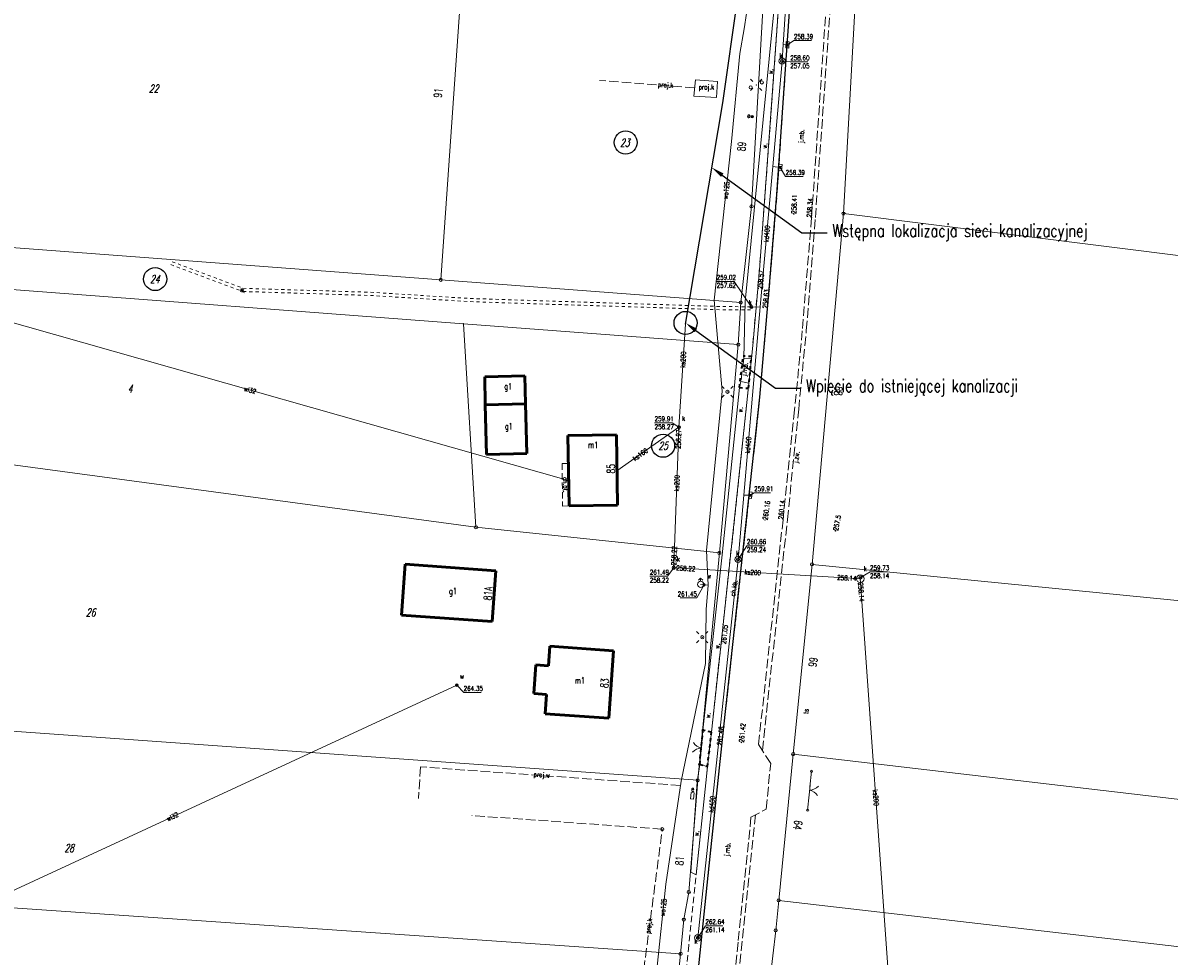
# Model space of a CAD drawing. Header units: metres. Extents: x 8389512 to 8390482, y 5507926 to 5510333.
# Tile 9 of 49: x 8389845 to 8390025, y 5508368 to 5508515. Entities that reach past the tile are written whole.
import ezdxf
from ezdxf import colors
from ezdxf.entities.mleader import LeaderData, LeaderLine
from ezdxf.enums import TextEntityAlignment as Align
from ezdxf.math import Vec2, Vec3

# ---------------------------------------------------------------- set-up
doc = ezdxf.new("R2010")
doc.units = ezdxf.units.M
doc.header["$MEASUREMENT"] = 0
for name, pattern in [('1', [0]), ('2_OTKC', [1.5, 1, -0.5]), ('2_OTKJ', [2, 1.5, -0.5]), ('2_OTKK', [0]), ('2_OTKR', [0]), ('2_OTKZ_B', [1, 0.5, -0.5]), ('2_OTWP', [0]), ('3_EGBU_A', [0]), ('4_SUKP', [0]), ('4_SUKS', [0]), ('4_SUPK', [0]), ('4_SUPP_P', [2, 1.5, -0.5]), ('4_SUUP_P', [0]), ('4_SUWP', [0])]:
    doc.linetypes.add(name, pattern=pattern)
doc.layers.get('0').update_dxf_attribs({"color": 252, "linetype": 'CONTINUOUS', "lineweight": 100})
for name, color, linetype, lineweight in [('Dzialki', 252, '1', 18), ('EADTD_T_0', 252, 'CONTINUOUS', 25), ('EGBB_E_T_0', 252, 'CONTINUOUS', 20), ('EGBB_L_0', 252, '3_EGBU_A', 50), ('Numery_dzialek', 252, 'CONTINUOUS', 13), ('OTK_E_T_0', 252, 'CONTINUOUS', 0), ('OTK_E_T_1', 252, 'CONTINUOUS', 0), ('OTK_E_T_4', 252, 'CONTINUOUS', 0), ('OTK_L_0', 252, '2_OTKJ', 18), ('OTK_L_1', 252, '2_OTKK', 25), ('OTK_L_2', 252, '2_OTKC', 18), ('OTK_L_5', 252, 'CONTINUOUS', 18), ('OTK_L_8', 252, 'CONTINUOUS', 35), ('OTO_L_1', 252, 'CONTINUOUS', 18), ('OTR_T_0', 252, 'CONTINUOUS', 18), ('OTW_E_T_2', 252, 'CONTINUOUS', 0), ('OTW_L_3', 252, 'CONTINUOUS', 18), ('Oz działek', 3, 'CONTINUOUS', 25), ('P_SUK_E_T_4', 252, 'CONTINUOUS', 0), ('P_SUK_L_3', 252, '4_SUUP_P', 18), ('P_SUK_T_3', 252, 'CONTINUOUS', 18), ('P_SUKP_E_T_0', 252, 'CONTINUOUS', 0), ('P_SUKP_L_0', 252, '4_SUPP_P', 18), ('P_SUWP_E_T_0', 252, 'CONTINUOUS', 0), ('P_SUWP_L_0', 252, '4_SUPP_P', 18), ('PROJEKTOWANA KANALIZACJA', 1, 'CONTINUOUS', 25), ('Punkty', 252, 'CONTINUOUS', 9), ('SUE_E_T_1', 252, 'CONTINUOUS', 0), ('SUE_E_T_3', 252, 'CONTINUOUS', 0), ('SUE_T_3', 252, 'CONTINUOUS', 18), ('SUE_T_4', 252, 'CONTINUOUS', 18), ('SUE_T_6', 252, 'CONTINUOUS', 18), ('SUK_E_T_4', 252, 'CONTINUOUS', 0), ('SUK_T_1', 252, 'CONTINUOUS', 18), ('SUK_T_3', 252, 'CONTINUOUS', 18), ('SUP_E_T_1', 7, 'CONTINUOUS', 0), ('SUP_L_1', 252, '4_SUPK', 18), ('SUP_T_4', 7, 'CONTINUOUS', 18), ('SUTP_E_T_0', 252, 'CONTINUOUS', 0), ('SUTR_T_0', 252, 'CONTINUOUS', 18), ('SUW_E_T_2', 5, 'CONTINUOUS', 0), ('SUW_T_2', 5, 'CONTINUOUS', 18), ('SUW_T_5', 252, 'CONTINUOUS', 18), ('SUWP_E_T_0', 5, 'CONTINUOUS', 0), ('SUWP_L_0', 5, '4_SUWP', 18), ('SUWR_T_0', 5, 'CONTINUOUS', 18)]:
    doc.layers.add(name, color=color, linetype=linetype, lineweight=lineweight)
for name, color, linetype, lineweight, true_color in [('SUK_L_5', 7, '4_SUKS', 18, 0x803300), ('SUKP_E_T_0', 7, 'CONTINUOUS', 0, 0x803300), ('SUKP_L_0', 7, '4_SUKP', 18, 0x803300), ('SUKR_T_0', 7, 'CONTINUOUS', 18, 0x803300)]:
    doc.layers.add(name, color=color, linetype=linetype, lineweight=lineweight, true_color=true_color)
doc.styles.get("Standard").update_dxf_attribs({"font": 'Simplex.SHX', "width": 0.75})

# ---------------------------------------------------------------- blocks, each defined once
blk = doc.blocks.new('GRT')
at = {"linetype": 'Continuous'}
blk.add_circle((0, 0), 0.25, dxfattribs=at)
blk = doc.blocks.new('GRO')
at = {"linetype": 'Continuous'}
blk.add_circle((0, 0), 0.045, dxfattribs=at)
blk = doc.blocks.new('2_OTRS')
at = {"linetype": 'Continuous'}
blk.add_circle((0, 0), 0.045, dxfattribs=at)
blk = doc.blocks.new('4_SUKS')
at = {"linetype": 'Continuous'}
blk.add_circle((0, 0), 0.25, dxfattribs=at)
blk = doc.blocks.new('4_SUEO_W')
at = {"linetype": 'Continuous'}
for p, q in [((-0.53035, 0.53035), (-0.8839, 0.8839)), ((0.53035, 0.53035), (0.8839, 0.8839)), ((-0.53035, -0.53035), (-0.8839, -0.8839)), ((0.53035, -0.53035), (0.8839, -0.8839))]:
    blk.add_line(p, q, dxfattribs=at)
blk.add_circle((0, 0), 0.025, dxfattribs=at)
blk = doc.blocks.new('4_SUPP')
at = {"linetype": 'Continuous'}
blk.add_circle((0, 0), 0.25, dxfattribs=at)
blk = doc.blocks.new('4_SUEU')
at = {"linetype": 'Continuous'}
for radius in [0.2, 0.175, 0.15, 0.125, 0.1, 0.075, 0.05, 0.025, 0.00715]:
    blk.add_circle((0, 0), radius, dxfattribs=at)
blk = doc.blocks.new('4_SUES')
at = {"linetype": 'Continuous'}
for p, q in [((0.5, 0.25), (-0.5, 0.25)), ((-0.5, 0.25), (-0.5, -0.25)), ((0.5, -0.25), (0.5, 0.25)), ((-0.5, -0.25), (0.5, -0.25))]:
    blk.add_line(p, q, dxfattribs=at)
blk = doc.blocks.new('4_SUKK')
at = {"linetype": 'Continuous'}
for p, q in [((-0.5, -0.25), (-0.5, 0.25)), ((-0.5, 0.25), (0.5, 0.25)), ((-0.175, 0.25), (-0.175, -0.25)), ((0.175, 0.25), (0.175, -0.25)), ((0.5, 0.25), (0.5, -0.25)), ((0.5, -0.25), (-0.5, -0.25))]:
    blk.add_line(p, q, dxfattribs=at)
blk = doc.blocks.new('4_SUPS')
at = {"linetype": 'Continuous'}
blk.add_circle((0, 0), 0.0625, dxfattribs=at)
blk = doc.blocks.new('4_SUPW')
at = {"linetype": 'Continuous'}
blk.add_circle((0, 0), 0.25, dxfattribs=at)
blk = doc.blocks.new('4_SUWH')
at = {"linetype": 'Continuous'}
for p, q in [((0, 1), (-0.35355, 0.64645)), ((0, 1), (0.35355, 0.64645)), ((0, 0.5), (0, 1))]:
    blk.add_line(p, q, dxfattribs=at)
blk.add_circle((0, 0), 0.5, dxfattribs=at)
blk = doc.blocks.new('4_SUWW')
at = {"linetype": 'Continuous'}
for radius in [0.2, 0.175, 0.15, 0.125, 0.1, 0.075, 0.05, 0.025, 0.00715]:
    blk.add_circle((0, 0), radius, dxfattribs=at)

msp = doc.modelspace()

# ---------------------------------------------------------------- linework, layer by layer
at = {"layer": 'Dzialki'}
for p, q in [((8389977.22, 5508543.6), (8389974.01, 5508485.07)), ((8389910.68, 5508474.66), (8389914.36, 5508526.71)), ((8389959.55, 5508486.21), (8389961.47, 5508520.11)), ((8389914.24, 5508467.76), (8389657.3, 5508487.29)), ((8389957.84, 5508471.1), (8389959.55, 5508486.21)), ((8389974.01, 5508485.07), (8389969.06, 5508429.93)), ((8389974.01, 5508485.07), (8390063.62, 5508473.84)), ((8389803.31, 5508482.76), (8389910.68, 5508474.66)), ((8389910.68, 5508474.66), (8389957.84, 5508471.1)), ((8389957.47, 5508464.48), (8389957.84, 5508471.1)), ((8389916.22, 5508435.76), (8389914.24, 5508467.76)), ((8389957.47, 5508464.48), (8389914.24, 5508467.76)), ((8389954.49, 5508431.74), (8389957.47, 5508464.48)), ((8389838.08, 5508446.29), (8389916.22, 5508435.76)), ((8389916.22, 5508435.76), (8389954.49, 5508431.74)), ((8389951.08, 5508395.99), (8389954.49, 5508431.74)), ((8389969.06, 5508429.93), (8389966.1, 5508400.11)), ((8389969.06, 5508429.93), (8390082.05, 5508418.78)), ((8389806.68, 5508406.31), (8389951.08, 5508395.99)), ((8389966.1, 5508400.11), (8389963.82, 5508377.12)), ((8389966.1, 5508400.11), (8390092.58, 5508385.26)), ((8389949.68, 5508378.42), (8389951.08, 5508395.99)), ((8389948.9, 5508374.09), (8389949.68, 5508378.42)), ((8389822, 5508377.43), (8389948.39, 5508368.72)), ((8389963.82, 5508377.12), (8389963.35, 5508372.4)), ((8389963.82, 5508377.12), (8390100.88, 5508361.26)), ((8389948.39, 5508368.72), (8389948.9, 5508374.09)), ((8389963.35, 5508372.4), (8389961.45, 5508356.25)), ((8389946.09, 5508344.56), (8389948.39, 5508368.72))]:
    msp.add_line(p, q, dxfattribs=at)
at = {"layer": 'EGBB_L_0', "linetype": '3_EGBU_A'}
for p, q in [((8389917.59, 5508459.43), (8389923.92, 5508459.57)), ((8389917.69, 5508455.03), (8389917.59, 5508459.43)), ((8389924.02, 5508455.17), (8389923.92, 5508459.57)), ((8389917.69, 5508455.03), (8389924.02, 5508455.17)), ((8389917.87, 5508447.22), (8389917.69, 5508455.03)), ((8389924.2, 5508447.37), (8389924.02, 5508455.17)), ((8389930.68, 5508450.21), (8389938.3, 5508450.32)), ((8389930.85, 5508439.11), (8389930.68, 5508450.21)), ((8389938.47, 5508439.22), (8389938.3, 5508450.32)), ((8389917.87, 5508447.22), (8389924.2, 5508447.37)), ((8389930.85, 5508439.11), (8389938.47, 5508439.22)), ((8389904.5, 5508421.97), (8389905.08, 5508429.95)), ((8389919.33, 5508428.91), (8389905.08, 5508429.95)), ((8389918.75, 5508420.94), (8389919.33, 5508428.91)), ((8389918.75, 5508420.94), (8389904.5, 5508421.97)), ((8389927.63, 5508414), (8389927.84, 5508417.05)), ((8389937.83, 5508416.35), (8389927.84, 5508417.05)), ((8389937.09, 5508405.74), (8389937.83, 5508416.35)), ((8389925.31, 5508409.61), (8389925.63, 5508414.15)), ((8389927.63, 5508414), (8389925.63, 5508414.15)), ((8389927.3, 5508409.46), (8389925.31, 5508409.61)), ((8389927.1, 5508406.45), (8389927.3, 5508409.46)), ((8389937.09, 5508405.74), (8389927.1, 5508406.45))]:
    msp.add_line(p, q, dxfattribs=at)
at = {"layer": 'OTK_L_0', "linetype": '2_OTKJ'}
for p, q in [((8389966.13, 5508525.99), (8389964.62, 5508504.03)), ((8389971.46, 5508520.02), (8389968.98, 5508484.44)), ((8389969.59, 5508484.44), (8389972.1, 5508519.98)), ((8389964.62, 5508504.03), (8389963.55, 5508488.1)), ((8389963.55, 5508488.1), (8389962.32, 5508473.12)), ((8389968.98, 5508484.44), (8389967.53, 5508466.65)), ((8389968.16, 5508466.7), (8389969.59, 5508484.44)), ((8389962.32, 5508473.12), (8389960.84, 5508456.21)), ((8389967.53, 5508466.65), (8389966.32, 5508454.21)), ((8389966.96, 5508454.31), (8389968.16, 5508466.7)), ((8389958.36, 5508462.36), (8389957.87, 5508458.68)), ((8389959.53, 5508462.3), (8389958.36, 5508462.36)), ((8389959.14, 5508458.42), (8389959.53, 5508462.3)), ((8389957.87, 5508458.68), (8389959.14, 5508458.42)), ((8389960.84, 5508456.21), (8389959.35, 5508442.28)), ((8389966.32, 5508454.21), (8389964.5, 5508436.96)), ((8389965.19, 5508436.98), (8389966.96, 5508454.31)), ((8389959.35, 5508442.28), (8389955.19, 5508404.41)), ((8389964.5, 5508436.96), (8389960.65, 5508401.64)), ((8389961.25, 5508400.69), (8389965.19, 5508436.98)), ((8389955.19, 5508404.41), (8389952.89, 5508382.54)), ((8389962.56, 5508398.63), (8389960.65, 5508401.64)), ((8389960.65, 5508401.64), (8389961.25, 5508400.69)), ((8389961.84, 5508391.47), (8389962.56, 5508398.63)), ((8389957.31, 5508363.23), (8389960.19, 5508390.57)), ((8389959.46, 5508390.18), (8389961.84, 5508391.47)), ((8389960.19, 5508390.57), (8389959.46, 5508390.18)), ((8389959.46, 5508390.18), (8389957.43, 5508370.54)), ((8389952.89, 5508382.54), (8389949.15, 5508346.66)), ((8389957.43, 5508370.54), (8389956.67, 5508363.26))]:
    msp.add_line(p, q, dxfattribs=at)
at = {"layer": 'OTK_L_1', "linetype": '2_OTKK'}
for p, q in [((8389964.62, 5508504.03), (8389966.13, 5508525.99)), ((8389963.55, 5508488.1), (8389964.62, 5508504.03)), ((8389962.32, 5508473.12), (8389963.55, 5508488.1)), ((8389960.84, 5508456.21), (8389962.32, 5508473.12)), ((8389959.35, 5508442.28), (8389960.84, 5508456.21)), ((8389955.19, 5508404.41), (8389959.35, 5508442.28)), ((8389952.89, 5508382.54), (8389955.19, 5508404.41)), ((8389949.15, 5508346.66), (8389952.89, 5508382.54))]:
    msp.add_line(p, q, dxfattribs=at)
at = {"layer": 'OTK_L_2', "linetype": '2_OTKC'}
for p, q in [((8389964.62, 5508504.03), (8389966.13, 5508525.99)), ((8389963.93, 5508519.63), (8389962.29, 5508496.4)), ((8389963.55, 5508488.1), (8389964.62, 5508504.03)), ((8389962.29, 5508496.4), (8389960.78, 5508476.21)), ((8389962.32, 5508473.12), (8389963.55, 5508488.1)), ((8389960.78, 5508476.21), (8389959.74, 5508464.36)), ((8389960.84, 5508456.21), (8389962.32, 5508473.12)), ((8389959.74, 5508464.36), (8389959.53, 5508462.3)), ((8389959.53, 5508462.3), (8389959.14, 5508458.42)), ((8389959.14, 5508458.42), (8389958.93, 5508456.35)), ((8389958.93, 5508456.35), (8389955.08, 5508420.46)), ((8389959.35, 5508442.28), (8389960.84, 5508456.21)), ((8389930.75, 5508445.81), (8389929.75, 5508445.79)), ((8389929.75, 5508445.79), (8389929.85, 5508439.09)), ((8389930.85, 5508439.11), (8389930.75, 5508445.81)), ((8389955.19, 5508404.41), (8389959.35, 5508442.28)), ((8389929.85, 5508439.09), (8389930.85, 5508439.11)), ((8389955.08, 5508420.46), (8389952.36, 5508395.59)), ((8389952.89, 5508382.54), (8389955.19, 5508404.41)), ((8389952.36, 5508395.59), (8389949.68, 5508370.01)), ((8389949.15, 5508346.66), (8389952.89, 5508382.54)), ((8389949.68, 5508370.01), (8389948.81, 5508361.7))]:
    msp.add_line(p, q, dxfattribs=at)
at = {"layer": 'OTK_L_5', "linetype": '2_OTKR'}
for p, q in [((8389958.54, 5508471.27), (8389963.35, 5508519.91)), ((8389962.29, 5508496.4), (8389963.93, 5508519.63)), ((8389960.78, 5508476.21), (8389962.29, 5508496.4)), ((8389959.74, 5508464.36), (8389960.78, 5508476.21)), ((8389958.54, 5508471.27), (8389958.36, 5508462.36)), ((8389959.53, 5508462.3), (8389959.74, 5508464.36)), ((8389958.36, 5508462.36), (8389959.53, 5508462.3)), ((8389957.64, 5508457.74), (8389954.95, 5508431.45)), ((8389957.87, 5508458.68), (8389957.64, 5508457.74)), ((8389959.14, 5508458.42), (8389957.87, 5508458.68)), ((8389958.93, 5508456.35), (8389959.14, 5508458.42)), ((8389955.08, 5508420.46), (8389958.93, 5508456.35)), ((8389954.95, 5508431.45), (8389951.91, 5508403.87)), ((8389953.23, 5508403.55), (8389955.08, 5508420.46)), ((8389951.91, 5508403.87), (8389951.4, 5508398.5)), ((8389952.64, 5508398.16), (8389953.23, 5508403.55)), ((8389951.4, 5508398.5), (8389951, 5508395.73)), ((8389951.4, 5508398.5), (8389952.64, 5508398.16)), ((8389952.36, 5508395.59), (8389952.64, 5508398.16)), ((8389950.01, 5508381.57), (8389951, 5508395.73)), ((8389950.84, 5508381.12), (8389952.36, 5508395.59)), ((8389950.01, 5508381.57), (8389950.84, 5508381.12))]:
    msp.add_line(p, q, dxfattribs=at)
at = {"layer": 'OTK_L_8', "linetype": '2_OTKZ_B'}
for p, q in [((8389957.64, 5508457.74), (8389958.25, 5508462.65)), ((8389959.56, 5508462.61), (8389958.25, 5508462.65)), ((8389959.06, 5508457.61), (8389959.56, 5508462.61)), ((8389957.64, 5508457.74), (8389959.06, 5508457.61)), ((8389951.4, 5508398.5), (8389951.91, 5508403.87)), ((8389953.23, 5508403.55), (8389951.91, 5508403.87)), ((8389952.64, 5508398.16), (8389953.23, 5508403.55)), ((8389951.4, 5508398.5), (8389952.64, 5508398.16))]:
    msp.add_line(p, q, dxfattribs=at)
at = {"layer": 'OTO_L_1'}
for p, q in [((8389951.71, 5508401.81), (8389951.91, 5508403.87)), ((8389951.57, 5508400.32), (8389951.71, 5508401.81)), ((8389951.4, 5508398.5), (8389951.59, 5508400.56)), ((8389968.98, 5508397.39), (8389968.73, 5508394.96)), ((8389968.76, 5508395.21), (8389968.61, 5508393.72)), ((8389968.61, 5508393.72), (8389968.36, 5508391.29))]:
    msp.add_line(p, q, dxfattribs=at)
for centre in [(8389951.91, 5508403.87), (8389951.4, 5508398.5), (8389968.98, 5508397.39), (8389968.36, 5508391.29)]:
    msp.add_circle(centre, 0.17, dxfattribs=at)
for centre, start, end in [((8389952.1, 5508403.01), 212.558, 256.6323), ((8389951.73, 5508399.06), 92.5212, 136.5956), ((8389968.61, 5508396.46), 272.1409, 316.2152), ((8389968.21, 5508392.52), 32.1776, 76.252)]:
    msp.add_arc(centre, 2, start, end, dxfattribs=at)
at = {"layer": 'OTW_L_3', "linetype": '2_OTWP'}
for p, q in [((8389868.26, 5508477.05), (8389868.73, 5508476.87)), ((8389868.44, 5508477.51), (8389868.91, 5508477.34)), ((8389869.37, 5508477.16), (8389869.84, 5508476.99)), ((8389869.2, 5508476.69), (8389869.67, 5508476.52)), ((8389870.13, 5508476.34), (8389870.6, 5508476.17)), ((8389870.31, 5508476.81), (8389870.78, 5508476.64)), ((8389871.07, 5508475.99), (8389871.54, 5508475.82)), ((8389871.24, 5508476.46), (8389871.71, 5508476.29)), ((8389872.01, 5508475.64), (8389872.47, 5508475.47)), ((8389872.18, 5508476.11), (8389872.65, 5508475.94)), ((8389872.94, 5508475.29), (8389873.41, 5508475.12)), ((8389873.12, 5508475.76), (8389873.58, 5508475.59)), ((8389874.05, 5508475.41), (8389874.52, 5508475.24)), ((8389873.88, 5508474.94), (8389874.34, 5508474.77)), ((8389874.81, 5508474.59), (8389875.28, 5508474.42)), ((8389874.99, 5508475.06), (8389875.45, 5508474.89)), ((8389875.75, 5508474.24), (8389876.22, 5508474.07)), ((8389875.92, 5508474.71), (8389876.39, 5508474.54)), ((8389876.68, 5508473.89), (8389877.15, 5508473.72)), ((8389876.86, 5508474.36), (8389877.33, 5508474.19)), ((8389877.62, 5508473.54), (8389878.09, 5508473.37)), ((8389877.79, 5508474.01), (8389878.26, 5508473.84)), ((8389878.73, 5508473.66), (8389879.2, 5508473.49)), ((8389878.55, 5508473.19), (8389879.02, 5508473.02)), ((8389879.57, 5508472.83), (8389880.07, 5508472.81)), ((8389879.58, 5508473.33), (8389880.09, 5508473.31)), ((8389880.57, 5508472.8), (8389881.07, 5508472.78)), ((8389880.59, 5508473.3), (8389881.09, 5508473.28)), ((8389881.57, 5508472.77), (8389882.08, 5508472.75)), ((8389881.59, 5508473.27), (8389882.09, 5508473.25)), ((8389882.58, 5508472.74), (8389883.08, 5508472.72)), ((8389882.59, 5508473.23), (8389883.09, 5508473.22)), ((8389883.58, 5508472.7), (8389884.08, 5508472.69)), ((8389883.6, 5508473.2), (8389884.1, 5508473.19)), ((8389884.58, 5508472.67), (8389885.08, 5508472.66)), ((8389884.6, 5508473.17), (8389885.1, 5508473.16)), ((8389885.59, 5508472.64), (8389886.09, 5508472.63)), ((8389885.6, 5508473.14), (8389886.1, 5508473.13)), ((8389886.59, 5508472.61), (8389887.09, 5508472.6)), ((8389886.6, 5508473.11), (8389887.11, 5508473.1)), ((8389887.59, 5508472.58), (8389888.09, 5508472.56)), ((8389887.61, 5508473.08), (8389888.11, 5508473.06)), ((8389888.59, 5508472.55), (8389889.09, 5508472.53)), ((8389888.61, 5508473.05), (8389889.11, 5508473.03)), ((8389889.6, 5508472.52), (8389890.1, 5508472.5)), ((8389889.61, 5508473.02), (8389890.11, 5508473)), ((8389890.6, 5508472.49), (8389891.1, 5508472.47)), ((8389890.61, 5508472.99), (8389891.12, 5508472.97)), ((8389891.6, 5508472.46), (8389892.1, 5508472.44)), ((8389891.62, 5508472.96), (8389892.12, 5508472.94)), ((8389892.6, 5508472.42), (8389893.11, 5508472.41)), ((8389892.62, 5508472.92), (8389893.12, 5508472.91)), ((8389893.61, 5508472.39), (8389894.11, 5508472.38)), ((8389893.62, 5508472.89), (8389894.12, 5508472.88)), ((8389894.61, 5508472.36), (8389895.11, 5508472.35)), ((8389894.63, 5508472.86), (8389895.13, 5508472.85)), ((8389895.61, 5508472.33), (8389896.11, 5508472.32)), ((8389895.63, 5508472.83), (8389896.13, 5508472.82)), ((8389896.62, 5508472.3), (8389897.12, 5508472.28)), ((8389896.63, 5508472.8), (8389897.13, 5508472.78)), ((8389897.62, 5508472.27), (8389898.12, 5508472.25)), ((8389897.63, 5508472.77), (8389898.13, 5508472.75)), ((8389898.62, 5508472.24), (8389899.12, 5508472.22)), ((8389898.64, 5508472.74), (8389899.14, 5508472.72)), ((8389899.62, 5508472.21), (8389900.11, 5508472.18)), ((8389899.65, 5508472.71), (8389900.14, 5508472.68)), ((8389900.6, 5508472.15), (8389901.09, 5508472.12)), ((8389900.63, 5508472.65), (8389901.12, 5508472.61)), ((8389901.58, 5508472.08), (8389902.07, 5508472.05)), ((8389901.61, 5508472.58), (8389902.1, 5508472.55)), ((8389902.56, 5508472.02), (8389903.05, 5508471.99)), ((8389902.59, 5508472.52), (8389903.08, 5508472.49)), ((8389903.54, 5508471.96), (8389904.03, 5508471.93)), ((8389903.57, 5508472.46), (8389904.06, 5508472.43)), ((8389904.52, 5508471.9), (8389905.01, 5508471.87)), ((8389904.55, 5508472.4), (8389905.04, 5508472.37)), ((8389905.5, 5508471.84), (8389905.99, 5508471.81)), ((8389905.53, 5508472.34), (8389906.02, 5508472.31)), ((8389906.48, 5508471.78), (8389906.97, 5508471.75)), ((8389906.51, 5508472.28), (8389907, 5508472.25)), ((8389907.46, 5508471.72), (8389907.95, 5508471.69)), ((8389907.49, 5508472.22), (8389907.98, 5508472.18)), ((8389908.44, 5508471.66), (8389908.93, 5508471.62)), ((8389908.47, 5508472.15), (8389908.96, 5508472.12)), ((8389909.45, 5508472.09), (8389909.94, 5508472.06)), ((8389910.43, 5508472.03), (8389910.92, 5508472)), ((8389911.41, 5508471.97), (8389911.9, 5508471.94)), ((8389912.39, 5508471.91), (8389912.88, 5508471.88)), ((8389913.37, 5508471.85), (8389913.86, 5508471.82)), ((8389914.35, 5508471.79), (8389914.84, 5508471.76)), ((8389915.32, 5508471.73), (8389915.82, 5508471.71)), ((8389916.32, 5508471.69), (8389916.81, 5508471.68)), ((8389917.31, 5508471.66), (8389917.81, 5508471.65)), ((8389918.3, 5508471.63), (8389918.8, 5508471.61)), ((8389919.3, 5508471.6), (8389919.79, 5508471.58)), ((8389909.42, 5508471.59), (8389909.91, 5508471.56)), ((8389910.4, 5508471.53), (8389910.89, 5508471.5)), ((8389911.38, 5508471.47), (8389911.87, 5508471.44)), ((8389912.36, 5508471.41), (8389912.85, 5508471.38)), ((8389913.34, 5508471.35), (8389913.83, 5508471.32)), ((8389914.32, 5508471.29), (8389914.81, 5508471.26)), ((8389915.31, 5508471.23), (8389915.81, 5508471.21)), ((8389916.3, 5508471.19), (8389916.8, 5508471.18)), ((8389917.29, 5508471.16), (8389917.79, 5508471.15)), ((8389918.29, 5508471.13), (8389918.78, 5508471.11)), ((8389919.28, 5508471.1), (8389919.78, 5508471.08)), ((8389920.27, 5508471.07), (8389920.77, 5508471.05)), ((8389920.29, 5508471.57), (8389920.79, 5508471.55)), ((8389921.27, 5508471.04), (8389921.76, 5508471.02)), ((8389921.28, 5508471.54), (8389921.78, 5508471.52)), ((8389922.26, 5508471), (8389922.76, 5508470.99)), ((8389922.28, 5508471.5), (8389922.77, 5508471.49)), ((8389923.25, 5508470.97), (8389923.75, 5508470.96)), ((8389923.27, 5508471.47), (8389923.76, 5508471.46)), ((8389924.25, 5508470.94), (8389924.74, 5508470.92)), ((8389924.26, 5508471.44), (8389924.76, 5508471.42)), ((8389925.24, 5508470.91), (8389925.73, 5508470.89)), ((8389925.25, 5508471.41), (8389925.75, 5508471.39)), ((8389926.23, 5508470.88), (8389926.73, 5508470.86)), ((8389926.25, 5508471.38), (8389926.74, 5508471.36)), ((8389927.22, 5508470.85), (8389927.72, 5508470.83)), ((8389927.24, 5508471.34), (8389927.74, 5508471.33)), ((8389928.22, 5508470.81), (8389928.71, 5508470.8)), ((8389928.23, 5508471.31), (8389928.73, 5508471.3)), ((8389929.21, 5508470.78), (8389929.71, 5508470.77)), ((8389929.23, 5508471.28), (8389929.72, 5508471.27)), ((8389930.2, 5508470.75), (8389930.7, 5508470.73)), ((8389930.22, 5508471.25), (8389930.72, 5508471.23)), ((8389931.2, 5508470.72), (8389931.69, 5508470.7)), ((8389931.21, 5508471.22), (8389931.71, 5508471.2)), ((8389932.19, 5508470.69), (8389932.69, 5508470.67)), ((8389932.2, 5508471.19), (8389932.7, 5508471.17)), ((8389933.18, 5508470.66), (8389933.68, 5508470.64)), ((8389933.2, 5508471.15), (8389933.69, 5508471.14)), ((8389934.17, 5508470.62), (8389934.67, 5508470.61)), ((8389934.19, 5508471.12), (8389934.69, 5508471.11)), ((8389935.17, 5508470.59), (8389935.66, 5508470.58)), ((8389935.18, 5508471.09), (8389935.68, 5508471.08)), ((8389936.16, 5508470.56), (8389936.66, 5508470.54)), ((8389936.18, 5508471.06), (8389936.67, 5508471.04)), ((8389937.15, 5508470.53), (8389937.65, 5508470.51)), ((8389937.17, 5508471.03), (8389937.67, 5508471.01)), ((8389938.15, 5508470.5), (8389938.64, 5508470.48)), ((8389938.16, 5508471), (8389938.66, 5508470.98)), ((8389939.14, 5508470.46), (8389939.64, 5508470.45)), ((8389939.15, 5508470.96), (8389939.65, 5508470.95)), ((8389940.13, 5508470.43), (8389940.63, 5508470.42)), ((8389940.15, 5508470.93), (8389940.64, 5508470.92)), ((8389941.12, 5508470.4), (8389941.62, 5508470.39)), ((8389941.14, 5508470.9), (8389941.64, 5508470.89)), ((8389942.12, 5508470.37), (8389942.61, 5508470.35)), ((8389942.13, 5508470.87), (8389942.63, 5508470.85)), ((8389943.11, 5508470.34), (8389943.61, 5508470.32)), ((8389943.13, 5508470.84), (8389943.62, 5508470.82)), ((8389944.1, 5508470.31), (8389944.6, 5508470.29)), ((8389944.12, 5508470.81), (8389944.62, 5508470.79)), ((8389945.1, 5508470.27), (8389945.59, 5508470.26)), ((8389945.11, 5508470.77), (8389945.61, 5508470.76)), ((8389946.09, 5508470.24), (8389946.59, 5508470.23)), ((8389946.11, 5508470.74), (8389946.6, 5508470.73)), ((8389947.08, 5508470.21), (8389947.58, 5508470.2)), ((8389947.1, 5508470.71), (8389947.59, 5508470.7)), ((8389948.08, 5508470.18), (8389948.57, 5508470.16)), ((8389948.09, 5508470.68), (8389948.59, 5508470.66)), ((8389949.07, 5508470.15), (8389949.56, 5508470.13)), ((8389949.08, 5508470.65), (8389949.58, 5508470.63)), ((8389950.06, 5508470.12), (8389950.56, 5508470.1)), ((8389950.08, 5508470.62), (8389950.57, 5508470.6)), ((8389951.05, 5508470.08), (8389951.55, 5508470.07)), ((8389951.07, 5508470.58), (8389951.57, 5508470.57)), ((8389952.05, 5508470.05), (8389952.54, 5508470.04)), ((8389952.06, 5508470.55), (8389952.56, 5508470.54)), ((8389953.04, 5508470.02), (8389953.54, 5508470.01)), ((8389953.06, 5508470.52), (8389953.55, 5508470.51)), ((8389954.03, 5508469.99), (8389954.53, 5508469.97)), ((8389954.05, 5508470.49), (8389954.55, 5508470.47)), ((8389955.03, 5508469.96), (8389955.52, 5508469.95)), ((8389955.04, 5508470.46), (8389955.52, 5508470.45)), ((8389956, 5508469.95), (8389956.49, 5508469.95)), ((8389956.01, 5508470.45), (8389956.49, 5508470.45)), ((8389956.98, 5508470.45), (8389957.47, 5508470.44)), ((8389956.98, 5508469.95), (8389957.46, 5508469.94)), ((8389957.95, 5508470.44), (8389958.44, 5508470.44)), ((8389957.95, 5508469.94), (8389958.44, 5508469.94)), ((8389958.92, 5508469.93), (8389959.41, 5508469.93)), ((8389958.93, 5508470.43), (8389959.41, 5508470.43))]:
    msp.add_line(p, q, dxfattribs=at)
at = {"layer": 'Oz działek', "linetype": 'Continuous'}
for centre in [(8389939.75, 5508496.25), (8389865.78, 5508474.78), (8389949.18, 5508467.89), (8389945.64, 5508448.58)]:
    msp.add_circle(centre, 1.81, dxfattribs=at)
at = {"layer": 'P_SUK_L_3', "linetype": '4_SUUP_P'}
for p, q in [((8389950.72, 5508506.11), (8389950.48, 5508503.53)), ((8389954.22, 5508505.85), (8389950.72, 5508506.11)), ((8389954.06, 5508503.33), (8389954.22, 5508505.85)), ((8389950.48, 5508503.53), (8389954.06, 5508503.33))]:
    msp.add_line(p, q, dxfattribs=at)
at = {"layer": 'P_SUKP_L_0', "linetype": '4_SUPP_P'}
for p, q in [((8389950.6, 5508504.84), (8389935.65, 5508506)), ((8389945.52, 5508388.31), (8389915.59, 5508390.45)), ((8389939.44, 5508342.36), (8389945.52, 5508388.31))]:
    msp.add_line(p, q, dxfattribs=at)
at = {"layer": 'P_SUWP_L_0', "linetype": '4_SUPP_P'}
for p, q in [((8389907.52, 5508398.1), (8389907.16, 5508393.11)), ((8389948.37, 5508395.18), (8389907.52, 5508398.1))]:
    msp.add_line(p, q, dxfattribs=at)
at = {"layer": 'PROJEKTOWANA KANALIZACJA', "linetype": 'Continuous'}
for p, q in [((8389955.05, 5508502.48), (8389957.6, 5508520.65)), ((8389949.14, 5508467.71), (8389955.05, 5508502.48))]:
    msp.add_line(p, q, dxfattribs=at)
at = {"layer": 'SUK_L_5', "linetype": '4_SUKS'}
for centre in [(8389964.35, 5508509.06), (8389957.42, 5508430.72), (8389951.1, 5508371.22)]:
    msp.add_circle(centre, 0.5, dxfattribs=at)
at = {"layer": 'SUKP_L_0', "linetype": '4_SUKP'}
for p, q in [((8389964.93, 5508517.98), (8389964.52, 5508511.64)), ((8389964.52, 5508511.64), (8389964.35, 5508509.06)), ((8389965.2, 5508511.61), (8389964.52, 5508511.64)), ((8389964.35, 5508509.06), (8389962.88, 5508492.49)), ((8389962.88, 5508492.49), (8389960.93, 5508470.41)), ((8389964.06, 5508492.31), (8389962.88, 5508492.49)), ((8389960.93, 5508470.41), (8389958.31, 5508440.83)), ((8389959.52, 5508470.38), (8389960.93, 5508470.41)), ((8389948.14, 5508451.5), (8389949.14, 5508467.71)), ((8389948.14, 5508451.5), (8389938.39, 5508444.62)), ((8389948.12, 5508451.12), (8389947.32, 5508429.79)), ((8389948.14, 5508451.5), (8389948.12, 5508451.12)), ((8389958.31, 5508440.83), (8389957.42, 5508430.72)), ((8389959.36, 5508440.79), (8389958.31, 5508440.83)), ((8389957.42, 5508430.72), (8389951.1, 5508371.22)), ((8389947.32, 5508429.79), (8389947.31, 5508429.4)), ((8389947.31, 5508429.4), (8389947.7, 5508429.38)), ((8389947.7, 5508429.38), (8389976.04, 5508427.71)), ((8389976.04, 5508427.71), (8389976.64, 5508427.68)), ((8389976.64, 5508427.68), (8389976.68, 5508427.08)), ((8389976.68, 5508427.08), (8389981.89, 5508354.24))]:
    msp.add_line(p, q, dxfattribs=at)
at = {"layer": 'SUKR_T_0', "linetype": 'Continuous', "lineweight": 0}
for p, q in [((8389965.2, 5508511.61), (8389966.21, 5508512.27)), ((8389966.21, 5508512.27), (8389968.96, 5508512.27)), ((8389964.35, 5508509.06), (8389965.64, 5508508.92)), ((8389965.64, 5508508.92), (8389968.41, 5508508.92)), ((8389964.06, 5508492.31), (8389964.91, 5508490.91)), ((8389964.91, 5508490.91), (8389967.65, 5508490.91)), ((8389954.07, 5508474.42), (8389956.81, 5508474.42)), ((8389959.52, 5508470.38), (8389956.81, 5508474.42)), ((8389944.31, 5508452.19), (8389947.08, 5508452.19)), ((8389948.14, 5508451.5), (8389947.08, 5508452.19)), ((8389959.36, 5508440.79), (8389959.96, 5508441.19)), ((8389959.96, 5508441.19), (8389962.54, 5508441.19)), ((8389957.42, 5508430.72), (8389958.81, 5508432.87)), ((8389958.81, 5508432.87), (8389961.58, 5508432.87)), ((8389947.31, 5508429.4), (8389946.32, 5508428.07)), ((8389976.68, 5508427.88), (8389978.18, 5508428.77)), ((8389978.18, 5508428.77), (8389980.92, 5508428.77)), ((8389943.55, 5508428.07), (8389946.32, 5508428.07)), ((8389951.1, 5508371.22), (8389952.29, 5508373.12)), ((8389952.29, 5508373.12), (8389955.03, 5508373.12))]:
    msp.add_line(p, q, dxfattribs=at)
at = {"layer": 'SUP_L_1', "linetype": '4_SUPK'}
msp.add_circle((8389976.64, 5508427.68), 0.6, dxfattribs=at)
at = {"layer": 'SUWP_L_0', "linetype": '4_SUWP'}
for p, q in [((8389963.02, 5508544.74), (8389958.39, 5508514.11)), ((8389958.39, 5508514.11), (8389957.69, 5508510.26)), ((8389957.69, 5508510.26), (8389956.4, 5508496.43)), ((8389956.4, 5508496.43), (8389953.69, 5508471.47)), ((8389834.54, 5508470.45), (8389930.79, 5508443.11)), ((8389953.69, 5508471.47), (8389954.94, 5508457.16)), ((8389954.94, 5508457.16), (8389952.46, 5508432.14)), ((8389952.46, 5508432.14), (8389952.71, 5508426.69)), ((8389951.54, 5508426.79), (8389952.08, 5508426.73)), ((8389952.08, 5508426.73), (8389952.71, 5508426.69)), ((8389952.71, 5508426.69), (8389952.4, 5508422.86)), ((8389952.4, 5508422.86), (8389952.33, 5508414.33)), ((8389952.33, 5508414.33), (8389948.47, 5508395.84)), ((8389808.87, 5508362.7), (8389913.22, 5508410.94)), ((8389948.47, 5508395.84), (8389946.06, 5508379.66)), ((8389946.06, 5508379.66), (8389944.64, 5508366.27))]:
    msp.add_line(p, q, dxfattribs=at)
at = {"layer": 'SUWR_T_0', "linetype": 'Continuous', "lineweight": 0}
for p, q in [((8389952.08, 5508426.73), (8389950.96, 5508424.65)), ((8389948.33, 5508424.65), (8389950.96, 5508424.65)), ((8389913.22, 5508410.94), (8389914.29, 5508409.81)), ((8389914.29, 5508409.81), (8389917.06, 5508409.81))]:
    msp.add_line(p, q, dxfattribs=at)

# ---------------------------------------------------------------- block references
at = {"layer": 'OTR_T_0'}
for p in [(8389966.18, 5508485.04), (8389968.98, 5508484.44), (8389960.78, 5508476.21), (8389962.32, 5508473.12), (8389961.67, 5508436.91), (8389964.5, 5508436.96), (8389955.08, 5508420.46), (8389955.19, 5508404.41), (8389957.96, 5508401.94)]:
    msp.add_blockref('2_OTRS', p, dxfattribs=at)
at = {"layer": 'P_SUK_T_3'}
msp.add_blockref('4_SUKS', (8389945.52, 5508388.31), dxfattribs=at)
at = {"layer": 'Punkty'}
for name, p in [('GRT', (8389959.55, 5508486.21)), ('GRT', (8389974.01, 5508485.07)), ('GRT', (8389910.68, 5508474.66)), ('GRT', (8389957.84, 5508471.1)), ('GRO', (8389914.24, 5508467.76)), ('GRT', (8389957.47, 5508464.48)), ('GRT', (8389916.22, 5508435.76)), ('GRT', (8389954.49, 5508431.74)), ('GRT', (8389969.06, 5508429.93)), ('GRT', (8389966.1, 5508400.11)), ('GRT', (8389951.08, 5508395.99)), ('GRT', (8389949.68, 5508378.42)), ('GRT', (8389963.82, 5508377.12)), ('GRT', (8389948.9, 5508374.09)), ('GRT', (8389963.35, 5508372.4)), ('GRT', (8389948.39, 5508368.72))]:
    msp.add_blockref(name, p, dxfattribs=at)
at = {"layer": 'SUE_T_3'}
for name, p in [('4_SUEO_W', (8389960.29, 5508505.3)), ('4_SUPP', (8389961.16, 5508505.69)), ('4_SUPP', (8389959.41, 5508504.92)), ('4_SUEO_W', (8389955.76, 5508457.05)), ('4_SUPP', (8389955.76, 5508457.05)), ('4_SUEO_W', (8389951.8, 5508418.48)), ('4_SUPP', (8389951.8, 5508418.48))]:
    msp.add_blockref(name, p, dxfattribs=at)
at = {"layer": 'SUE_T_4', "rotation": 84.38809732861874}
msp.add_blockref('4_SUES', (8389950.23, 5508393.56), dxfattribs=at)
at = {"layer": 'SUE_T_6'}
msp.add_blockref('4_SUEU', (8389959.65, 5508500.31), dxfattribs=at)
at = {"layer": 'SUK_T_1'}
for p, rotation in [((8389965.2, 5508511.61), 266.4273236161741), ((8389964.06, 5508492.31), 266.4036843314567), ((8389959.36, 5508440.79), 263.3800552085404)]:
    msp.add_blockref('4_SUKK', p, dxfattribs=dict(at, rotation=rotation))
at = {"layer": 'SUK_T_3'}
for p in [(8389959.52, 5508470.38), (8389948.14, 5508451.5), (8389947.31, 5508429.4)]:
    msp.add_blockref('4_SUKS', p, dxfattribs=at)
at = {"layer": 'SUKR_T_0'}
for p in [(8389965.2, 5508511.61), (8389964.35, 5508509.06), (8389964.06, 5508492.31), (8389959.52, 5508470.38), (8389948.12, 5508451.12), (8389948.14, 5508451.5), (8389959.36, 5508440.79), (8389957.42, 5508430.72), (8389947.31, 5508429.4), (8389947.32, 5508429.79), (8389947.7, 5508429.38), (8389976.04, 5508427.71), (8389976.68, 5508427.88), (8389976.68, 5508427.08), (8389951.1, 5508371.22)]:
    msp.add_blockref('4_SUPS', p, dxfattribs=at)
at = {"layer": 'SUP_T_4'}
for p in [(8389964.35, 5508509.06), (8389957.42, 5508430.72), (8389976.68, 5508427.88), (8389951.1, 5508371.22)]:
    msp.add_blockref('4_SUPW', p, dxfattribs=at)
at = {"layer": 'SUTR_T_0'}
msp.add_blockref('4_SUPS', (8389972.76, 5508435.24), dxfattribs=at)
at = {"layer": 'SUW_T_2'}
msp.add_blockref('4_SUWH', (8389951.54, 5508426.79), dxfattribs=at)
at = {"layer": 'SUW_T_5'}
for p in [(8389952.08, 5508426.73), (8389913.22, 5508410.94)]:
    msp.add_blockref('4_SUWW', p, dxfattribs=at)
at = {"layer": 'SUWR_T_0'}
for p in [(8389952.08, 5508426.73), (8389913.22, 5508410.94)]:
    msp.add_blockref('4_SUPS', p, dxfattribs=at)

# ---------------------------------------------------------------- texts
at = {"layer": 'EADTD_T_0', "width": 0.7}
for s, rotation, p in [('91', 84.25, (8389910.89, 5508503.99)), ('89', 85.59, (8389958.61, 5508495.58)), ('68', 265.5, (8389972.58, 5508457.26)), ('85', 90.08, (8389938.07, 5508444.96)), ('81A', 85.04, (8389918.75, 5508425.31)), ('66', 261.06, (8389968.6, 5508414.67)), ('83', 83.52, (8389937.07, 5508411.19)), ('64', 260.17, (8389966.2, 5508389.06)), ('81', 84.72, (8389948.86, 5508383.29))]:
    msp.add_text(s, height=1.25, rotation=rotation, dxfattribs=at).set_placement(p, align=Align.CENTER)
at = {"layer": 'EGBB_E_T_0', "width": 0.7}
for s, p in [('g1', (8389921.29, 5508457.76)), ('g1', (8389921.38, 5508451.48)), ('m1', (8389934.64, 5508448.7)), ('g1', (8389912.6, 5508425.57)), ('m1', (8389932.57, 5508411.69))]:
    msp.add_text(s, height=1, dxfattribs=at).set_placement(p, align=Align.MIDDLE)
at = {"layer": 'Numery_dzialek', "oblique": 15, "width": 0.7}
for s, p in [('22', (8389865.55, 5508504.72)), ('23', (8389939.62, 5508496.22)), ('24', (8389865.73, 5508474.78)), ('4', (8389861.82, 5508457.53)), ('25', (8389945.64, 5508448.58)), ('26', (8389855.64, 5508422.38)), ('28', (8389852.26, 5508385.34))]:
    msp.add_text(s, height=1.25, dxfattribs=at).set_placement(p, align=Align.MIDDLE)
at = {"layer": 'OTK_E_T_0', "lineweight": 9, "width": 0.7}
for s, rotation, p in [('j.mb.', 86.0817, (8389967.49, 5508497.24)), ('j.mb.', 81.2063, (8389958.58, 5508460.58)), ('j.zw.', 79.9631, (8389966.7, 5508446.77)), ('j.mb.', 83.1572, (8389955.85, 5508385.11))]:
    msp.add_text(s, height=0.75, rotation=rotation, dxfattribs=at).set_placement(p, align=Align.MIDDLE)
at = {"layer": 'OTK_E_T_1', "lineweight": 9, "width": 0.7}
for s, rotation, p in [('ch.bt.', 270.863, (8389930.3, 5508442.45)), ('ch.kb.', 81.0193, (8389956.78, 5508426.2))]:
    msp.add_text(s, height=0.75, rotation=rotation, dxfattribs=at).set_placement(p, align=Align.MIDDLE)
at = {"layer": 'OTK_E_T_4', "lineweight": 9, "width": 0.7}
for rotation, p in [(85.7292, (8389962.54, 5508507.42)), (85.7292, (8389961.61, 5508495.73)), (83.7561, (8389957.78, 5508454.26)), (83.7561, (8389954.14, 5508417.1)), (84.114, (8389952.69, 5508406.2)), (82.9987, (8389950.89, 5508387.64))]:
    msp.add_text('w.', height=0.75, rotation=rotation, dxfattribs=at).set_placement(p, align=Align.MIDDLE)
at = {"layer": 'OTR_T_0', "lineweight": 9, "width": 0.7}
for s, rotation, p in [('258.41', 87.2461, (8389966.18, 5508485.04)), ('260.16', 81.8768, (8389961.67, 5508436.91)), ('261.42', 84.7552, (8389957.96, 5508401.94))]:
    msp.add_text(s, height=0.75, rotation=rotation, dxfattribs=at).set_placement(p, align=Align.MIDDLE_LEFT)
for s, rotation, p in [('258.34', 86.0128, (8389968.98, 5508484.44)), ('260.14', 83.9772, (8389964.5, 5508436.96))]:
    msp.add_text(s, height=0.75, rotation=rotation, dxfattribs=at).set_placement(p)
for s, rotation, p in [('258.57', 84.9844, (8389960.78, 5508476.21)), ('261.05', 83.7584, (8389955.08, 5508420.46))]:
    msp.add_text(s, height=0.75, rotation=rotation, dxfattribs=at).set_placement(p, align=Align.TOP_RIGHT)
for s, rotation, p in [('258.63', 84.9981, (8389962.32, 5508473.12)), ('261.48', 83.9965, (8389955.19, 5508404.41))]:
    msp.add_text(s, height=0.75, rotation=rotation, dxfattribs=at).set_placement(p, align=Align.RIGHT)
at = {"layer": 'OTW_E_T_2', "lineweight": 9, "width": 0.7}
msp.add_text('w.', height=0.75, rotation=339.4845, dxfattribs=at).set_placement((8389879.58, 5508473.08), align=Align.MIDDLE)
at = {"layer": 'P_SUK_E_T_4', "lineweight": 9, "width": 0.7}
msp.add_text('proj.k', height=0.75, dxfattribs=at).set_placement((8389952.44, 5508504.86), align=Align.MIDDLE)
at = {"layer": 'P_SUKP_E_T_0', "lineweight": 9, "width": 0.7}
for rotation, p in [(355.563, (8389946.04, 5508505.19)), (82.4588, (8389943.5, 5508373.05))]:
    msp.add_text('proj.k', height=0.75, rotation=rotation, dxfattribs=at).set_placement(p, align=Align.MIDDLE)
at = {"layer": 'P_SUWP_E_T_0', "lineweight": 9, "width": 0.7}
msp.add_text('proj.w', height=0.75, rotation=355.9121, dxfattribs=at).set_placement((8389926.55, 5508396.74), align=Align.MIDDLE)
at = {"layer": 'SUE_E_T_1', "lineweight": 9, "width": 0.7}
msp.add_text('e', height=0.75, dxfattribs=at).set_placement((8389950.31, 5508394.25), align=Align.CENTER)
at = {"layer": 'SUE_E_T_3', "lineweight": 9, "width": 0.7}
msp.add_text('e', height=0.75, dxfattribs=at).set_placement((8389959.34, 5508500.5), align=Align.MIDDLE_RIGHT)
at = {"layer": 'SUK_E_T_4', "lineweight": 9, "width": 0.7}
for p in [(8389959.12, 5508470.73), (8389948.64, 5508452.5), (8389947.81, 5508430.4)]:
    msp.add_text('k', height=0.75, dxfattribs=at).set_placement(p)
at = {"layer": 'SUKP_E_T_0', "lineweight": 9, "width": 0.7}
for s, rotation, p in [('kd400', 84.9447, (8389961.95, 5508481.91)), ('ks200', 86.4641, (8389948.79, 5508462.12)), ('kd400', 84.9447, (8389959.01, 5508448.69)), ('ks160', 35.201, (8389942.06, 5508447.21)), ('ks200', 87.8461, (8389947.81, 5508442.7)), ('ks200', 356.6359, (8389959.74, 5508428.67)), ('ks200', 274.089, (8389979.1, 5508393.26)), ('kd400', 83.9369, (8389953.33, 5508392.23))]:
    msp.add_text(s, height=0.75, rotation=rotation, dxfattribs=at).set_placement(p, align=Align.MIDDLE)
at = {"layer": 'SUKR_T_0', "lineweight": 9, "width": 0.7}
for s, p in [('258.39', (8389966.21, 5508512.52)), ('258.39', (8389964.91, 5508491.16)), ('259.91', (8389959.96, 5508441.44))]:
    msp.add_text(s, height=0.75, dxfattribs=at).set_placement(p)
for s, p in [('258.60', (8389965.64, 5508509.92)), ('257.05', (8389965.64, 5508508.67)), ('259.02', (8389954.07, 5508475.42)), ('257.62', (8389954.07, 5508474.17)), ('259.91', (8389944.31, 5508453.19)), ('258.27', (8389944.31, 5508451.94)), ('260.66', (8389958.81, 5508433.87)), ('259.24', (8389958.81, 5508432.62)), ('261.49', (8389943.55, 5508429.07)), ('259.73', (8389978.18, 5508429.77)), ('258.14', (8389978.18, 5508428.52)), ('258.22', (8389943.55, 5508427.82)), ('262.64', (8389952.29, 5508374.12)), ('261.14', (8389952.29, 5508372.87))]:
    msp.add_text(s, height=0.75, dxfattribs=at).set_placement(p, align=Align.TOP_LEFT)
for s, rotation, p in [('258.27', 447.8461, (8389948.12, 5508451.12)), ('258.14', 356.6359, (8389976.04, 5508427.71))]:
    msp.add_text(s, height=0.75, rotation=rotation, dxfattribs=at).set_placement(p, align=Align.MIDDLE_RIGHT)
for s, rotation, p in [('258.22', 447.8461, (8389947.32, 5508429.79)), ('258.22', 356.6359, (8389947.7, 5508429.38)), ('258.14', 274.089, (8389976.68, 5508427.08))]:
    msp.add_text(s, height=0.75, rotation=rotation, dxfattribs=at).set_placement(p, align=Align.MIDDLE_LEFT)
at = {"layer": 'SUP_E_T_1', "lineweight": 9, "width": 0.7}
for p in [(8389963.93, 5508509.54), (8389957.11, 5508431.3), (8389977.18, 5508428.88), (8389950.6, 5508370.29)]:
    msp.add_text('k', height=0.75, dxfattribs=at).set_placement(p)
at = {"layer": 'SUTP_E_T_0', "lineweight": 9, "width": 0.7}
msp.add_text('ts', height=0.75, rotation=85.4623, dxfattribs=at).set_placement((8389968.1, 5508406.82), align=Align.MIDDLE)
at = {"layer": 'SUTR_T_0', "lineweight": 9, "width": 0.7}
msp.add_text('257.5', height=0.75, rotation=78.7416, dxfattribs=at).set_placement((8389972.76, 5508435.24), align=Align.MIDDLE_LEFT)
at = {"layer": 'SUW_E_T_2', "lineweight": 9, "width": 0.7}
for p in [(8389952.58, 5508427.73), (8389913.72, 5508411.94)]:
    msp.add_text('w', height=0.75, dxfattribs=at).set_placement(p)
at = {"layer": 'SUWP_E_T_0', "lineweight": 9, "width": 0.7}
for s, rotation, p in [('wo125', 83.8035, (8389955.56, 5508488.71)), ('wl32', 344.1405, (8389880.71, 5508457.33)), ('wl32', 24.8102, (8389868.51, 5508390.27)), ('wo125', 83.9465, (8389945.67, 5508376))]:
    msp.add_text(s, height=0.75, rotation=rotation, dxfattribs=at).set_placement(p, align=Align.MIDDLE)
at = {"layer": 'SUWR_T_0', "lineweight": 9, "width": 0.7}
msp.add_text('261.45', height=0.75, dxfattribs=at).set_placement((8389950.96, 5508425.65), align=Align.TOP_RIGHT)
msp.add_text('264.35', height=0.75, dxfattribs=at).set_placement((8389914.29, 5508410.81), align=Align.TOP_LEFT)

# ---------------------------------------------------------------- leaders
at = {"layer": 'PROJEKTOWANA KANALIZACJA', "linetype": 'Continuous'}
ml = msp.add_multileader_mtext('Standard', dxfattribs=at)
ml.set_content('Wstępna lokalizacja sieci kanalizacyjnej', color=256)
ml.set_leader_properties()
ml.build(insert=Vec2(0, 0))
ml.multileader.update_dxf_attribs({"dogleg_length": 2, "arrow_head_size": 2, "scale": 2})
ctx = ml.context
ctx.base_point, ctx.scale, ctx.char_height, ctx.arrow_head_size, ctx.landing_gap_size, ctx.plane_origin = Vec3(8389971.46, 5508482.05), 2, 2, 2, 0.8, Vec3(8389953.32, 5508492.29)
notes = []
notes.append((ctx, [(0, (1, 1, 0), (8389967.46, 5508482.05), (1, 0), 4, [(0, [(8389953.32, 5508492.29)], 256, [])])]))
ctx.mtext.insert, ctx.mtext.flow_direction = Vec3(8389972.26, 5508483.4), 5
ml = msp.add_multileader_mtext('Standard', dxfattribs=at)
ml.set_content('Wpięcie do istniejącej kanalizacji', color=256)
ml.set_leader_properties()
ml.build(insert=Vec2(0, 0))
ml.multileader.update_dxf_attribs({"dogleg_length": 2, "arrow_head_size": 2, "scale": 2})
ctx = ml.context
ctx.base_point, ctx.scale, ctx.char_height, ctx.arrow_head_size, ctx.landing_gap_size, ctx.plane_origin = Vec3(8389967.32, 5508457.65), 2, 2, 2, 0.8, Vec3(8389949.18, 5508467.89)
notes.append((ctx, [(0, (1, 1, 0), (8389963.32, 5508457.65), (1, 0), 4, [(0, [(8389949.18, 5508467.89)], 256, [])])]))
ctx.mtext.insert, ctx.mtext.flow_direction = Vec3(8389968.12, 5508459.01), 5
for ctx, leaders in notes:
    for number, flags, end, landing, length, lines in leaders:
        leader = LeaderData()
        leader.index, (leader.has_last_leader_line, leader.has_dogleg_vector, leader.attachment_direction) = number, flags
        leader.last_leader_point, leader.dogleg_vector, leader.dogleg_length = Vec3(end), Vec3(landing), length
        for number, points, colour, breaks in lines:
            line = LeaderLine()
            line.index, line.vertices, line.color, line.breaks = number, Vec3.list(points), colors.encode_raw_color(colour), breaks
            leader.lines.append(line)
        ctx.leaders.append(leader)

doc.saveas('drawing.dxf')
